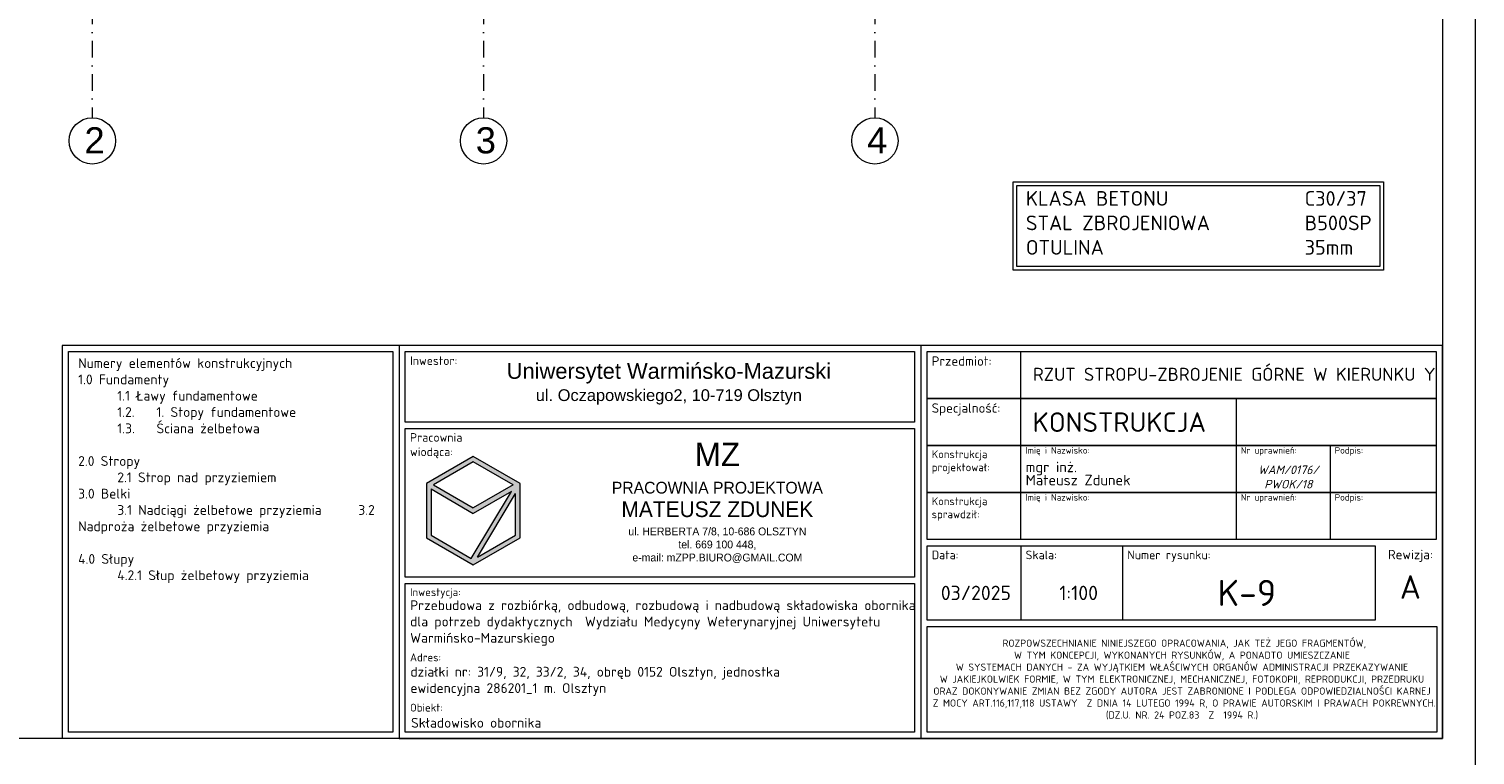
# Model space of a CAD drawing. Header units: millimetres. Extents: x -81893328 to 44149, y -26843406 to 95443303.
# Tile 31 of 100: x 28494 to 30712, y -6120 to -5008. Entities that reach past the tile are written whole.
import ezdxf

# ---------------------------------------------------------------- set-up
doc = ezdxf.new("R2010")
doc.units = ezdxf.units.MM
doc.linetypes.add('DASHDOTX2', pattern=[50.8, 25.4, -12.7, 0, -12.7])
for name, color, linetype, lineweight in [('A- osie', 2, 'DASHDOTX2', 5), ('aRMZ - opisy', 7, 'Continuous', 5), ('aRMZ - osie', 2, 'DASHDOTX2', 5), ('aRMZ - tabelka i ramka', 63, 'Continuous', 13)]:
    doc.layers.add(name, color=color, linetype=linetype, lineweight=lineweight)
doc.styles.add('1-100 RM', font='isocpeur.ttf', dxfattribs={"height": 20})
doc.styles.add('1-100 RM wymiar', font='isocpeur.ttf', dxfattribs={"height": 15})
doc.styles.add('4', font='arial.ttf', dxfattribs={"height": 15})
doc.styles.get("Standard").update_dxf_attribs({"font": 'arial.ttf'})

# ---------------------------------------------------------------- blocks, each defined once
blk = doc.blocks.new('Numery elementów konstrukcyjnych')
at = {"layer": 'aRMZ - tabelka i ramka'}
blk.add_line((-9.6, -9.6), (-9.6, -592.8), dxfattribs=at)
blk.add_lwpolyline([(0, 0), (-516.6, 0), (-516.5, -602.9)], dxfattribs=at)
blk.add_lwpolyline([(-9.6, -592.8), (-507, -592.8), (-507, -9.6), (-9.6, -9.6)], close=True, dxfattribs=at)
at = {"layer": 'aRMZ - opisy', "insert": (-492, -19.6), "char_height": 15, "attachment_point": 1, "style": '1-100 RM'}
blk.add_mtext_dynamic_manual_height_columns('Numery elementów konstrukcyjnych\\P1.0 Fundamenty\\P^I1.1 Ławy fundamentowe\\P\\pxi-2,l6,t4;1.2.^I1. Stopy fundamentowe\\P1.3.^IŚciana żelbetowa\\P\\pi0,l0,t0;\\P2.0 Stropy\\P^I2.1 Strop nad przyziemiem^I\\P3.0 Belki\\P^I3.1 Nadciągi żelbetowe przyziemia ^I^I3.2 Nadproża żelbetowe przyziemia\\P^I^I\\P4.0 Słupy \\P^I4.2.1 Słup żelbetowy przyziemia', width=465.727, gutter_width=34.3, heights=[562.1], dxfattribs=at)

msp = doc.modelspace()

# ---------------------------------------------------------------- hatches: boundary and pattern name
at = {"layer": 'aRMZ - tabelka i ramka', "linetype": 'Continuous', "ltscale": 0.4}
h = msp.add_hatch(dxfattribs=at)
h.set_pattern_fill('DOTS', color=256, scale=0.6)
h.set_pattern_definition([(0, (30748.802596, -5377.647235), (0.01875, 0.0375), [0, -0.0375])])
h.paths.add_polyline_path([(29247.6291, -5704.4364), (29175.6291, -5662.8672), (29103.6291, -5704.4364), (29103.6291, -5787.5749), (29175.6291, -5829.1441), (29247.6291, -5787.5749)])
h.paths.add_polyline_path([(29234.0094, -5716.4567), (29172.511, -5819.03), (29110.8291, -5783.418), (29110.8291, -5712.7503), (29175.6291, -5750.1626)], flags=16)
h.paths.add_polyline_path([(29175.6291, -5741.8487), (29114.4291, -5706.5149), (29175.6291, -5671.1811), (29236.8291, -5706.5149)], flags=16)
h.paths.add_polyline_path([(29240.4291, -5719.7512), (29240.4291, -5783.418), (29182.0487, -5817.1239)], flags=16)

# ---------------------------------------------------------------- linework, layer by layer
at = {"layer": 'A- osie', "linetype": 'Continuous'}
for centre in [(28591.439, -5179.4739), (29191.439, -5179.4739), (29791.439, -5179.4739)]:
    msp.add_circle(centre, 35.5167, dxfattribs=at)
at = {"layer": 'aRMZ - opisy'}
for points in [[(30003.4283, -5242.0415), (30571.5533, -5242.0415), (30571.5533, -5377.4165), (30003.4283, -5377.4165)], [(30009.0533, -5247.6665), (30565.9283, -5247.6665), (30565.9283, -5371.7915), (30009.0533, -5371.7915)]]:
    msp.add_lwpolyline(points, close=True, dxfattribs=at)
at = {"layer": 'aRMZ - osie'}
for p, q in [((28591.439, -3601.0521), (28591.439, -5143.9572)), ((29191.439, -3601.0521), (29191.439, -5143.9572)), ((29791.439, -3601.0521), (29791.439, -5143.9572))]:
    msp.add_line(p, q, dxfattribs=at)
at = {"layer": 'aRMZ - tabelka i ramka', "linetype": 'Continuous', "ltscale": 0.4}
for p, q in [((29861.7575, -5492.7776), (29861.7575, -6095.1776)), ((30015.3575, -5574.3776), (30015.3575, -5502.3776)), ((30015.3575, -5646.3776), (30015.3575, -5574.3776)), ((30345.3575, -5574.3776), (30345.3575, -5646.3776)), ((30015.3575, -5718.3776), (30015.3575, -5646.3776)), ((30345.3575, -5646.3776), (30345.3575, -5718.3776)), ((30489.3575, -5646.3776), (30489.3575, -5718.3776)), ((29175.6291, -5662.8672), (29103.6291, -5704.4364)), ((29175.6291, -5671.1811), (29114.4291, -5706.5149)), ((29247.6291, -5704.4364), (29175.6291, -5662.8672)), ((29236.8291, -5706.5149), (29175.6291, -5671.1811)), ((29103.6291, -5704.4364), (29103.6291, -5787.5749)), ((29110.8291, -5712.7503), (29175.6291, -5750.1626)), ((29110.8291, -5712.7503), (29110.8291, -5783.418)), ((29114.4291, -5706.5149), (29175.6291, -5741.8487)), ((29172.511, -5819.03), (29234.0094, -5716.4567)), ((29236.8291, -5706.5149), (29175.6291, -5741.8487)), ((29234.0094, -5716.4567), (29175.6291, -5750.1626)), ((29182.0487, -5817.1239), (29240.4291, -5719.7512)), ((29240.4291, -5783.418), (29240.4291, -5719.7512)), ((29247.6291, -5787.5749), (29247.6291, -5704.4364)), ((30015.3575, -5790.3776), (30015.3575, -5718.3776)), ((30345.3575, -5718.3776), (30345.3575, -5790.3776)), ((30489.3575, -5718.3776), (30489.3575, -5790.3776)), ((29103.6291, -5787.5749), (29175.6291, -5829.1441)), ((29110.8291, -5783.418), (29172.511, -5819.03)), ((29175.6291, -5829.1441), (29247.6291, -5787.5749)), ((29182.0487, -5817.1239), (29240.4291, -5783.418)), ((30015.3575, -5799.9776), (30015.3575, -5913.9776)), ((30171.3575, -5799.9776), (30171.3575, -5913.9776))]:
    msp.add_line(p, q, dxfattribs=at)
at = {"layer": 'aRMZ - tabelka i ramka', "color": 7, "true_color": 0xffffff}
msp.add_lwpolyline([(26511.7575, -3175.1776), (30711.7575, -3175.1776), (30711.7575, -6145.1776), (26511.7575, -6145.1776)], close=True, dxfattribs=at)
at = {"layer": 'aRMZ - tabelka i ramka'}
msp.add_lwpolyline([(26961.7575, -3225.1776), (30661.7575, -3225.1776), (30661.7575, -6095.1776), (26961.7575, -6095.1776)], close=True, dxfattribs=at)
at = {"layer": 'aRMZ - tabelka i ramka', "linetype": 'Continuous', "ltscale": 0.4}
for points in [[(30661.7575, -6095.1776), (30661.7575, -5492.7776), (29061.7575, -5492.7776), (29061.7575, -6095.1776)], [(29071.3575, -5502.3776), (29852.1575, -5502.3776), (29852.1575, -5610.3776), (29071.3575, -5610.3776)], [(29871.3575, -5502.3776), (30652.1575, -5502.3776), (30652.1575, -5574.3776), (29871.3575, -5574.3776)], [(29871.3575, -5574.3776), (30652.1575, -5574.3776), (30652.1575, -5646.3776), (29871.3575, -5646.3776)], [(29071.3575, -5619.9776), (29852.1575, -5619.9776), (29852.1575, -5847.9776), (29071.3575, -5847.9776)], [(29871.3575, -5646.3776), (30652.1575, -5646.3776), (30652.1575, -5718.3776), (29871.3575, -5718.3776)], [(29871.3575, -5718.3776), (30652.1575, -5718.3776), (30652.1575, -5790.3776), (29871.3575, -5790.3776)], [(29871.3575, -5799.9776), (30558.3575, -5799.9776), (30558.3575, -5913.9776), (29871.3575, -5913.9776)], [(29071.3575, -5857.5776), (29852.1575, -5857.5776), (29852.1575, -6085.5776), (29071.3575, -6085.5776)], [(29871.3575, -5923.5776), (30653.3575, -5923.5776), (30653.3575, -6085.5776), (29871.3575, -6085.5776)]]:
    msp.add_lwpolyline(points, close=True, dxfattribs=at)

# ---------------------------------------------------------------- block references
msp.add_blockref('Numery elementów konstrukcyjnych', (29061.7571, -5492.781), dxfattribs=at)

# ---------------------------------------------------------------- texts
at = {"layer": 'A- osie', "linetype": 'Continuous', "char_height": 40, "width": 38.590363, "attachment_point": 1}
for s, insert in [('2', (28579.3336, -5158.5588)), ('3', (29179.3336, -5158.5588)), ('4', (29779.3336, -5158.5588))]:
    msp.add_mtext(s, dxfattribs=dict(at, insert=insert))
at = {"layer": 'aRMZ - opisy', "insert": (30000.487, -5256.3328), "char_height": 22.5, "attachment_point": 1, "style": '1-100 RM'}
msp.add_mtext_dynamic_manual_height_columns('\\pxi-3,l4,t4;KLASA BETONU^I^I^IC30/37\\PSTAL ZBROJENIOWA^I^IB500SP\\POTULINA^I^I^I^I35mm', width=813.921833, gutter_width=18.75, heights=[193.945], dxfattribs=at)
at = {"layer": 'aRMZ - tabelka i ramka', "linetype": 'Continuous', "ltscale": 0.4}
for s, width, gutter_width, heights, insert, char_height, attachment_point, style in [('Inwestor:', 45.265876, 100, [0], (29078.5575, -5509.5776), 13.2, 1, '1-100 RM'), ('Przedmiot:', 45.265876, 100, [0], (29878.5575, -5509.5776), 14.4, 1, '1-100 RM'), ('RZUT STROPU-ZBROJENIE GÓRNE W KIERUNKU Y', 818.291163, 1, [0], (30033.8714, -5537.0727), 20, 4, '1-100 RM wymiar'), ('Specjalność:', 45.265876, 100, [0], (29878.5575, -5581.5776), 14.4, 1, '1-100 RM'), ('Pracownia wiodąca:', 145.871571, 100, [0], (29078.5575, -5627.1776), 13.2, 1, '1-100 RM'), ('Konstrukcja projektował:', 45.265876, 100, [0], (29878.5575, -5653.5776), 12, 1, '1-100 RM'), ('Imię i Nazwisko:', 192.891447, 100, [0], (30022.5575, -5648.5776), 10, 1, '1-100 RM'), ('Nr uprawnień:', 130.148491, 100, [0], (30352.5575, -5648.5776), 10, 1, '1-100 RM'), ('Podpis:', 130.148491, 100, [0], (30496.5575, -5648.5776), 10, 1, '1-100 RM'), ('\\pxsm0.75,;mgr inż.\\PMateusz Zdunek', 304.695567, 100, [0], (30022.5575, -5689.0776), 16, 4, '1-100 RM'), ('{\\fISOCPEUR|b0|i1|c238|p34;WAM/0176/\\PPWOK/18}', 148.535415, 100, [0], (30425.4925, -5694.3776), 13.2, 5, '1-100 RM'), ('Imię i Nazwisko:', 198.212517, 100, [0], (30022.5575, -5720.5776), 10, 1, '1-100 RM'), ('Nr uprawnień:', 130.148491, 100, [0], (30352.5575, -5720.5776), 10, 1, '1-100 RM'), ('Podpis:', 130.148491, 100, [0], (30496.5575, -5720.5776), 10, 1, '1-100 RM'), ('Konstrukcja sprawdził:', 45.265876, 100, [0], (29878.5575, -5725.5776), 12, 1, '1-100 RM'), ('Data:', 45.265876, 100, [0], (29878.5575, -5807.1776), 13.2, 1, '1-100 RM'), ('Skala:', 45.265876, 100, [0], (30022.5575, -5807.1776), 13.2, 1, '1-100 RM'), ('Numer rysunku:', 126.90554, 100, [0], (30178.5575, -5807.1776), 13.2, 1, '1-100 RM'), ('Rewizja:', 45.265876, 100, [0], (30612.5575, -5805.9776), 14.4, 2, '1-100 RM'), ('K-9', 122.002562, 100, [22], (30361.7425, -5871.9776), 40, 5, '1-100 RM'), ('A', 45.265876, 100, [0], (30612.5575, -5862.9776), 36, 5, '1-100 RM'), ('Inwestycja:', 145.871571, 100, [0], (29078.5575, -5864.7776), 12, 1, '1-100 RM'), ('03/2025', 122.002562, 100, [22], (29946.3001, -5871.9776), 22, 5, '1-100 RM'), ('1:100', 122.002562, 100, [22], (30103.8645, -5871.9776), 22, 5, '1-100 RM'), ('Adres:', 145.871571, 100, [0], (29078.5575, -5964.7726), 12, 1, '1-100 RM'), ('Obiekt:', 145.871571, 100, [0], (29078.5575, -6041.7776), 12, 1, '1-100 RM')]:
    msp.add_mtext_dynamic_manual_height_columns(s, width=width, gutter_width=gutter_width, heights=heights, dxfattribs=dict(at, insert=insert, char_height=char_height, attachment_point=attachment_point, style=style))
for s, insert, char_height, width, attachment_point, style in [('{\\fArial|b0|i0|c238|p34;Uniwersytet Warmińsko-Mazurski\\P\\H0.75x;ul. Oczapowskiego2, 10-719 Olsztyn}', (29475.551, -5551.7055), 24, 689.419863, 5, '1-100 RM'), ('KONSTRUKCJA', (30033.3575, -5610.3776), 30, 312, 4, '1-100 RM wymiar'), ('\\pxqc;{\\fBankGothic Lt BT|b0|i0|c238|p34;\\H2x;MZ\\H0.83334x;\\P\\fBankGothic Lt BT|b0|i0|c0|p34;\\H0.6x;PRACOWNIA PROJEKTOWA \\P\\fBankGothic Lt BT|b0|i0|c238|p34;\\H1.3333x;MATEUSZ ZDUNEK\\fBankGothic Lt BT|b0|i0|c0|p34;\\P\\H0.5x;ul. \\fBankGothic Lt BT|b0|i0|c238|p34;HERBERTA 7/8\\fBankGothic Lt BT|b0|i0|c0|p34;, 10-6\\fBankGothic Lt BT|b0|i0|c238|p34;86 \\fBankGothic Lt BT|b0|i0|c0|p34;OLSZTYN\\Ptel. \\fBankGothic Lt BT|b0|i0|c238|p34;669 100 448\\fBankGothic Lt BT|b0|i0|c0|p34;,\\fBankGothic Lt BT|b0|i0|c238|p34;\\P\\fBankGothic Lt BT|b0|i0|c0|p34;e-mail: \\fBankGothic Lt BT|b0|i0|c238|p34;mZPP.BIURO\\fBankGothic Lt BT|b0|i0|c0|p34;@\\fBankGothic Lt BT|b0|i0|c238|p34;GMAIL\\fBankGothic Lt BT|b0|i0|c0|p34;.\\fBankGothic Lt BT|b0|i0|c238|p34;COM}', (29549.8933, -5733.9776), 18, 628.637097, 5, '4'), ('Przebudowa z rozbiórką, odbudową, rozbudową i nadbudową składowiska obornika dla potrzeb dydaktycznych  Wydziału Medycyny Weterynaryjnej Uniwersytetu \\PWarmińsko-Mazurskiego', (29078.8062, -5883.3831), 15, 773.351316, 1, '1-100 RM'), (' ROZPOWSZECHNIANIE NINIEJSZEGO OPRACOWANIA, JAK TEŻ JEGO FRAGMENTÓW, \\PW TYM KONCEPCJI, WYKONANYCH RYSUNKÓW, A PONADTO UMIESZCZANIE \\PW SYSTEMACH DANYCH - ZA WYJĄTKIEM WŁAŚCIWYCH ORGANÓW ADMINISTRACJI PRZEKAZYWANIE W\\~JAKIEJKOLWIEK FORMIE, W TYM ELEKTRONICZNEJ, MECHANICZNEJ, FOTOKOPII, REPRODUKCJI, PRZEDRUKU ORAZ DOKONYWANIE ZMIAN BEZ ZGODY AUTORA JEST ZABRONIONE I PODLEGA ODPOWIEDZIALNOŚCI KARNEJ\\P Z MOCY ART.116,117,118 USTAWY  Z DNIA 14 LUTEGO 1994 R, O PRAWIE AUTORSKIM I PRAWACH POKREWNYCH. (DZ.U. NR. 24 POZ.83  Z  1994 R.)', (30262.3575, -6004.5776), 11, 782, 5, '1-100 RM wymiar'), ('działki nr: 31/9, 32, 33/2, 34, obręb 0152 Olsztyn, jednostka ewidencyjna 286201_1 m. Olsztyn', (29079.1205, -5985.3026), 15, 659.255732, 1, '1-100 RM'), ('Składowisko obornika', (29080.1684, -6063.4776), 15, 670.031299, 1, '1-100 RM')]:
    msp.add_mtext(s, dxfattribs=dict(at, insert=insert, char_height=char_height, width=width, attachment_point=attachment_point, style=style))

doc.saveas('drawing.dxf')
